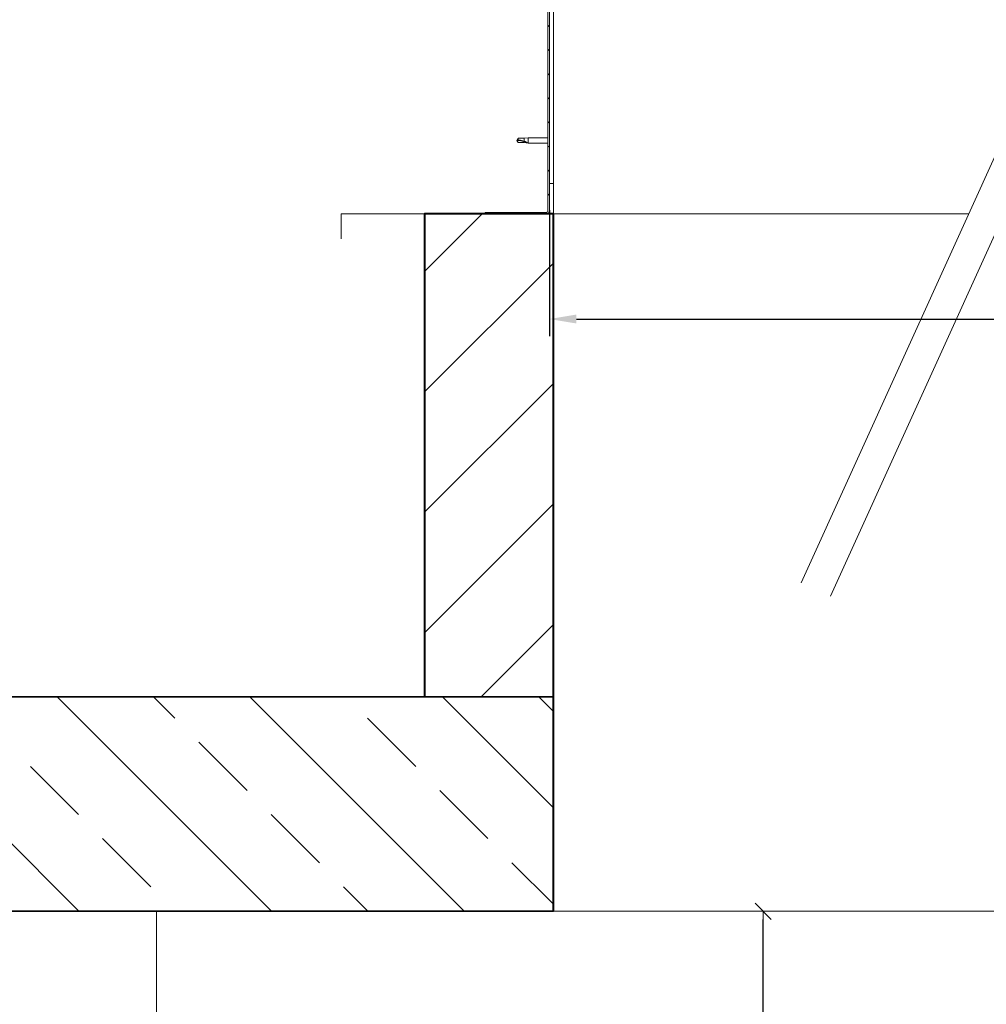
# Model space of a CAD drawing. Header units: millimetres. Extents: x -1893473 to 942156, y -534599 to 942944.
# Tile 12 of 16: x -85087 to -84186, y -266883 to -265965. Entities that reach past the tile are written whole.
import ezdxf

# ---------------------------------------------------------------- set-up
doc = ezdxf.new("R2010")
doc.units = ezdxf.units.MM
doc.header["$LTSCALE"] = 0.2
doc.layers.get('0').update_dxf_attribs({"lineweight": 0})
for name, color, linetype, lineweight in [('!! 1_hatch projektowane ściany', 4, 'Continuous', 5), ('!! 1_PROJ Sciany', 2, 'Continuous', 40), ('!! 1_PROJ widok', 5, 'Continuous', 9), ('!! 1_PROJ ŻELBET', 1, 'Continuous', 35), ('!! wymiary osi', 250, 'Continuous', 9), ('Dimension (ISO)', 7, 'Continuous', 25), ('DO KONSTRUKCJI', 222, 'Continuous', 35), ('Hatch (ISO)', 7, 'Continuous', 18), ('Visible (ISO)', 7, 'Continuous', 50)]:
    doc.layers.add(name, color=color, linetype=linetype, lineweight=lineweight)
doc.styles.add('Note Text (ISO)', font='tahoma.ttf')
doc.styles.add('TXT', font='simplex.shx')
doc.dimstyles.new('Default (ISO)', dxfattribs={"dimscale": 5, "dimtxt": 5, "dimasz": 5, "dimexe": 3.175, "dimexo": 0, "dimgap": 0.762, "dimtad": 1, "dimdec": 0, "dimrnd": 1e-08, "dimzin": 0, "dimtxsty": 'Note Text (ISO)', "dimcen": 0.09, "dimdle": 10, "dimclrd": 256, "dimclre": 256, "dimclrt": 256, "dimazin": 0, "dimtfac": 0.70104, "dimtmove": 0, "dimatfit": 3, "dimfxl": 1, "dimtolj": 1, "dimtzin": 0, "dimlwd": -1, "dimlwe": -1, "dimarcsym": 0})
doc.dimstyles.new('DIM50', dxfattribs={"dimscale": 5, "dimtxt": 2.5, "dimasz": 1.5, "dimexe": 0, "dimexo": 0, "dimgap": 0.5, "dimtad": 1, "dimdec": 4, "dimrnd": 0.5, "dimdsep": 46, "dimtxsty": 'TXT', "dimblk1": 'TICK1', "dimblk2": 'TICK1', "dimsah": 1, "dimcen": 0, "dimse1": 1, "dimse2": 1, "dimclrd": 1, "dimclre": 7, "dimclrt": 9, "dimadec": 0, "dimazin": 0, "dimtfac": 1, "dimtdec": 4, "dimtmove": 2, "dimatfit": 3, "dimldrblk": 'TICK1', "dimfxl": 1, "dimtolj": 1, "dimarcsym": 0})

# ---------------------------------------------------------------- blocks, each defined once
blk = doc.blocks.new('TICK1')
at = {"color": 0}
for p, q in [((0, -1.4), (0, 1.4)), ((0, 0), (-1, 0))]:
    blk.add_line(p, q, dxfattribs=at)
at = {"color": 2}
blk.add_line((-1, -1), (1, 1), dxfattribs=at)
blk = doc.blocks.new('*D5235')
at = {"layer": '!! wymiary osi', "color": 1, "lineweight": -2, "transparency": 16777216}
blk.add_line((-84393.55, -269500.31), (-84393.55, -266803.53), dxfattribs=at)
at = {"layer": 'DEFPOINTS', "color": 0, "transparency": 16777216}
for p in [(-84967.21, -266796.03), (-84393.55, -266796.03), (-84967.21, -269507.81)]:
    blk.add_point(p, dxfattribs=at)
at = {"layer": '!! wymiary osi', "color": 1, "lineweight": -2, "transparency": 16777216, "xscale": 7.5, "yscale": 7.5, "zscale": 7.5}
for p, rotation in [((-84393.55, -266796.03), 90), ((-84393.55, -269507.81), 270)]:
    blk.add_blockref('TICK1', p, dxfattribs=dict(at, rotation=rotation))
at = {"layer": '!! wymiary osi', "color": 9, "transparency": 16777216, "insert": (-84402.3, -268151.92), "char_height": 12.5, "attachment_point": 5, "rotation": 90, "style": 'TXT'}
blk.add_mtext('\\A1;2712', dxfattribs=at)
blk = doc.blocks.new('*D4949')
at = {"layer": 'DEFPOINTS', "color": 0, "transparency": 16777216}
for p in [(-1203.5, 3.5), (-3.5, 3.5), (-3.5, -97.94)]:
    blk.add_point(p, dxfattribs=at)
at = {"layer": 'Dimension (ISO)', "transparency": 16777216}
for p, q in [((-1203.5, 3.5), (-1203.5, -113.81)), ((-3.5, 3.5), (-3.5, -113.81)), ((-1178.5, -97.94), (-28.5, -97.94))]:
    blk.add_line(p, q, dxfattribs=at)
for points in [[(-1178.5, -93.77), (-1178.5, -102.1), (-1203.5, -97.94)], [(-28.5, -93.77), (-28.5, -102.1), (-3.5, -97.94)]]:
    blk.add_solid(points, dxfattribs=at)
at = {"layer": 'Dimension (ISO)', "lineweight": 9, "transparency": 16777216, "insert": (-674.36, -68.09), "char_height": 25, "attachment_point": 1, "style": 'Note Text (ISO)'}
blk.add_mtext('\\A1;1200', dxfattribs=at)
blk = doc.blocks.new('A$C3bf03bbc')
at = {"layer": 'Hatch (ISO)', "lineweight": 9}
h = blk.add_hatch(dxfattribs=at)
h.set_pattern_fill('ANSI31', color=256, scale=127, angle=90, style=0)
h.set_pattern_definition([(135, (-10843.571, -2108.028), (-11.22532, -11.22532), [])])
edge = h.paths.add_edge_path()
edge.add_line((-1263.5, 496.5), (-1263.5, 478.5))
edge.add_line((-1263.5, 478.5), (-1262, 478.5))
edge.add_line((-1262, 478.5), (-1262, 496.5))
edge.add_ellipse((-1260, 496.5), major_axis=(-2, 0), ratio=1, start_angle=270, end_angle=360, ccw=False)
edge.add_line((-1260, 498.5), (-1207, 498.5))
edge.add_ellipse((-1207, 496.5), major_axis=(0, 2), ratio=1, start_angle=270, end_angle=360, ccw=False)
edge.add_line((-1205, 496.5), (-1205, 3.5))
edge.add_ellipse((-1207, 3.5), major_axis=(2, 0), ratio=1, start_angle=270, end_angle=360, ccw=False)
edge.add_line((-1207, 1.5), (-1263.5, 1.5))
edge.add_line((-1263.5, 1.5), (-1263.5, 0))
edge.add_line((-1263.5, 0), (-1207, 0))
edge.add_ellipse((-1207, 3.5), major_axis=(0, -3.5), ratio=1, start_angle=0, end_angle=90)
edge.add_line((-1203.5, 3.5), (-1203.5, 496.5))
edge.add_ellipse((-1207, 496.5), major_axis=(3.5, 0), ratio=1, start_angle=0, end_angle=90)
edge.add_line((-1207, 500), (-1223.5, 500))
edge.add_line((-1223.5, 500), (-1243.5, 500))
edge.add_line((-1243.5, 500), (-1260, 500))
edge.add_ellipse((-1260, 496.5), major_axis=(0, 3.5), ratio=1, start_angle=0, end_angle=90)
at = {"layer": 'Visible (ISO)', "lineweight": 9}
for p, q in [((-1205, 496.5), (-1205, 3.5)), ((-1203.5, 3.5), (-1203.5, 496.5)), ((-969.06, -343.93), (-733.32, 175.03)), ((-706, 162.62), (-941.75, -356.34)), ((-1234, 68.5), (-1232.82, 70.55)), ((-1234, 68.5), (-1232.82, 66.45)), ((-1232.82, 66.53), (-1234, 68.5)), ((-1232.82, 70.55), (-1232.82, 68.94)), ((-1227.07, 70.55), (-1232.82, 70.55)), ((-1232.82, 66.53), (-1232.82, 66.45)), ((-1227.07, 66.53), (-1232.82, 66.53)), ((-1227.07, 66.45), (-1232.82, 66.45)), ((-1227.07, 70.55), (-1223.5, 70.9)), ((-1227.07, 70.55), (-1227.07, 67.76)), ((-1227.07, 66.53), (-1227.07, 66.45)), ((-1224.43, 66.28), (-1227.07, 66.53)), ((-1227.07, 66.45), (-1223.5, 66.1)), ((-1223.5, 70.9), (-1223.5, 66.1)), ((-1205, 70.9), (-1223.5, 70.9)), ((-1205, 66.1), (-1223.5, 66.1)), ((-1200, 28.5), (-1203.5, 28.5)), ((-1200, 28.5), (-1200, 3.5)), ((-1207, 1.5), (-1263.5, 1.5)), ((-1263.5, 1.5), (-1263.5, 0)), ((-1263.5, 0), (-1207, 0)), ((-1200, 0), (-1200, 3.5)), ((-1200, 0), (-812.83, 0))]:
    blk.add_line(p, q, dxfattribs=at)
for radius in [2, 3.5]:
    blk.add_arc((-1207, 3.5), radius, 270, 0, dxfattribs=at)
blk.add_ellipse((-1234, 48.32), major_axis=(-21, 0), ratio=0.960856, start_param=4.239024, end_param=4.712389, dxfattribs=at)
blk.add_open_spline([(-1234, 68.5), (-1233.62, 68.68), (-1233.22, 68.83), (-1232.82, 68.94)], degree=3, dxfattribs=at)
for points, knots in [([(-1232.82, 68.94), (-1232.48, 68.92), (-1232.15, 68.89), (-1231.06, 68.78), (-1230.32, 68.66), (-1228.86, 68.35), (-1228.16, 68.15), (-1227.35, 67.86), (-1227.21, 67.81), (-1227.07, 67.76)], [1.0296095, 1.0296095, 1.0296095, 1.0296095, 1.1266468, 1.1266468, 1.3399415, 1.3399415, 1.5532361, 1.5532361, 1.5988171, 1.5988171, 1.5988171, 1.5988171]), ([(-1227.07, 67.76), (-1226.81, 67.66), (-1226.56, 67.56), (-1225.98, 67.32), (-1225.66, 67.16), (-1225.08, 66.85), (-1224.78, 66.66), (-1224.55, 66.47), (-1224.51, 66.42), (-1224.44, 66.34), (-1224.43, 66.31), (-1224.43, 66.28)], [0.9722954, 0.9722954, 0.9722954, 0.9722954, 1.054543, 1.054543, 1.1645704, 1.1645704, 1.2620554, 1.2620554, 1.289972, 1.289972, 1.3178886, 1.3178886, 1.3178886, 1.3178886])]:
    blk.add_open_spline(points, degree=3, knots=knots, dxfattribs=at)
at = {"layer": 'Dimension (ISO)', "lineweight": 9}
dim = blk.add_linear_dim(base=(-3.5, -97.94), p1=(-1203.5, 3.5), p2=(-3.5, 3.5), angle=180, dimstyle='Default (ISO)', override={"dimdec": 0, "dimlfac": 1, "dimtp": 0, "dimtm": 0, "dimtdec": 2, "dimtofl": 0, "dimatfit": 1}, dxfattribs=at)
dim.commit()
dim.dimension.update_dxf_attribs({"geometry": '*D4949', "text_midpoint": (-639.42, -97.94), "dimtype": 128})

msp = doc.modelspace()

# ---------------------------------------------------------------- hatches: boundary and pattern name
at = {"layer": '!! 1_hatch projektowane ściany'}
h = msp.add_hatch(dxfattribs=at)
h.set_pattern_fill('ANSI31', color=256, scale=25)
h.set_pattern_definition([(45, (-701709.855, 1813346.13), (-56.1266008, 56.1266008), [])])
h.paths.add_polyline_path([(-84709.15885, -266596.03281), (-84589.15885, -266596.03281), (-84589.15885, -266146.03281), (-84709.15885, -266146.03281)])
h = msp.add_hatch(dxfattribs=at)
h.set_pattern_fill('ANSI33', color=256, scale=20, angle=90)
h.set_pattern_definition([(135, (-710214.88, 1820013.74), (-89.802561, -89.802561), []), (135, (-710214.88, 1820103.54), (-89.802561, -89.802561), [63.5, -31.75])])
h.paths.add_polyline_path([(-84589.15885, -266596.03281), (-84589.15885, -266796.03281), (-87714.1819, -266796.03281), (-87714.1819, -266596.03281)])

# ---------------------------------------------------------------- linework, layer by layer
at = {"layer": '!! 1_PROJ Sciany'}
msp.add_lwpolyline([(-84589.15885, -266796.03281), (-84589.15885, -266146.03281), (-84709.15885, -266146.03281), (-84709.15885, -266596.03281)], dxfattribs=at)
at = {"layer": '!! 1_PROJ widok'}
msp.add_line((-84959.15885, -269583.64349), (-84959.15885, -266796.03281), dxfattribs=at)
msp.add_lwpolyline([(-84589.15885, -266796.03281), (-83396.15885, -266796.03281)], dxfattribs=at)
at = {"layer": '!! 1_PROJ ŻELBET'}
for points in [[(-84589.15885, -266596.03281), (-87714.1819, -266596.03281)], [(-84589.15885, -266796.03281), (-87714.1819, -266796.03281)]]:
    msp.add_lwpolyline(points, dxfattribs=at)
for points in [[(-84589.15885, -266696.03281), (-84589.15885, -265746.05523)], [(-84709.15885, -266146.03281), (-84786.96707, -266146.03281)], [(-84592.65885, -266146.03281), (-84786.96707, -266146.03281), (-84786.96707, -266169.19102)]]:
    msp.add_lwpolyline(points)
msp.add_lwpolyline([(-84709.15885, -266596.03281), (-84589.15885, -266596.03281), (-84589.15885, -266146.03281), (-84709.15885, -266146.03281)], close=True)
at = {"layer": 'DO KONSTRUKCJI'}
msp.add_circle((-83782.59765, -266146.03281), 1895.50875, dxfattribs=at)

# ---------------------------------------------------------------- block references
msp.add_blockref('A$C3bf03bbc', (-83389.15885, -266146.03281))

# ---------------------------------------------------------------- dimensions: what is measured, and where the dimension line sits
at = {"layer": '!! wymiary osi'}
dim = msp.add_linear_dim(base=(-84393.5475, -266796.03281), p1=(-84967.21208, -269507.81151), p2=(-84967.21208, -266796.03281), angle=90, dimstyle='DIM50', dxfattribs=at)
dim.commit()
dim.dimension.update_dxf_attribs({"geometry": '*D5235', "text_midpoint": (-84402.2975, -268151.92216)})

doc.saveas('drawing.dxf')
